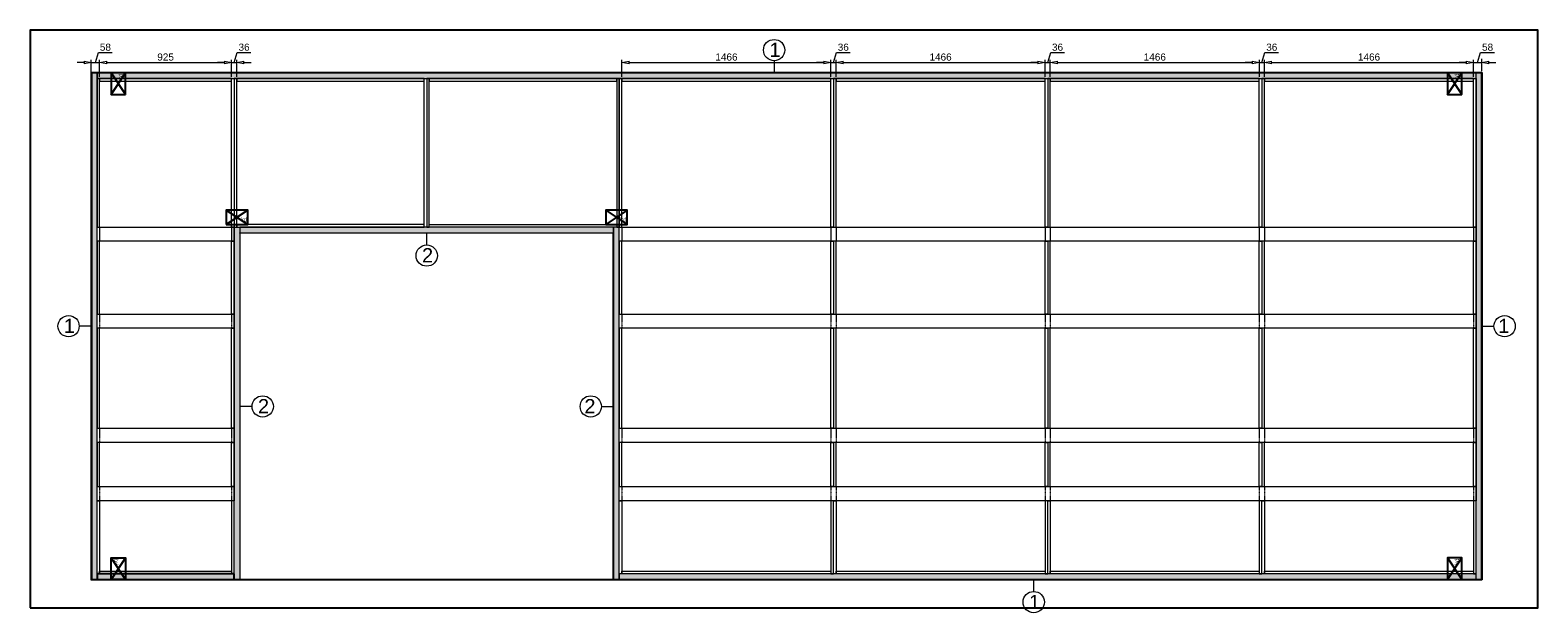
# Model space of a CAD drawing. Header units: millimetres. Extents: x 0 to 331873, y -101826 to 236919.
# Tile 33 of 57: x 148063 to 158633, y 33347 to 37432. Entities that reach past the tile are written whole.
import ezdxf

# ---------------------------------------------------------------- set-up
doc = ezdxf.new("R2010")
doc.units = ezdxf.units.MM
doc.header["$LTSCALE"] = 10
doc.linetypes.add('ACAD_ISO03W100', pattern=[30, 12, -18])
doc.linetypes.add('HIDDEN2', pattern=[0.1875, 0.125, -0.0625])
for name, color, linetype in [('$ dim', 1, 'Continuous'), ('$ symbolen', 8, 'Continuous'), ('40-h', 221, 'Continuous'), ('^ Bwkundig-bestaand', 250, 'Continuous')]:
    doc.layers.add(name, color=color, linetype=linetype)
for name, color, linetype, lineweight in [('40x120', 6, 'Continuous', 0), ('^ 0-Hout', 86, 'Continuous', 0), ('^ 0-Staal', 50, 'Continuous', 0)]:
    doc.layers.add(name, color=color, linetype=linetype, lineweight=lineweight)
doc.layers.add('omtrekwand', color=3, linetype='Continuous', plot=False)
doc.layers.get('$ dim').off()
doc.styles.add('Arial', font='arial.ttf')
doc.styles.get("Standard").update_dxf_attribs({"font": 'arial.ttf'})
doc.dimstyles.new('dim-08', dxfattribs={"dimscale": 20, "dimtxt": 2.5, "dimasz": 2.5, "dimexe": 1.25, "dimexo": 0.625, "dimtad": 1, "dimdec": 0, "dimtxsty": 'Arial', "dimblk": 'CLOSEDBLANK', "dimcen": 3, "dimclrd": 252, "dimclre": 252, "dimclrt": 7, "dimadec": 0, "dimazin": 0, "dimtfac": 1, "dimtdec": 0, "dimtmove": 0, "dimatfit": 3, "dimldrblk": 'CLOSEDBLANK', "dimfxl": 10, "dimfxlon": 1, "dimlwd": 0, "dimlwe": 0, "dimarcsym": 0})

# ---------------------------------------------------------------- blocks, each defined once
blk = doc.blocks.new('kabeldoorvoer')
at = {"layer": '$ symbolen'}
blk.add_lwpolyline([(-150, 0), (0, 0), (0, 100), (-150, 100)], close=True, dxfattribs=at)
blk.add_lwpolyline([(-150, 100), (0, 0), (0, 100), (-150, 0)], dxfattribs=at)
at = {"layer": '$ symbolen', "insert": (-48, 50), "char_height": 30, "attachment_point": 1}
blk.add_mtext_dynamic_manual_height_columns('kd', width=55.9, gutter_width=12.5, heights=[0], dxfattribs=at)
blk = doc.blocks.new('staal_02_rechts')
at = {"layer": '^ 0-Staal'}
blk.add_lwpolyline([(82, 0), (0, 0)], dxfattribs=at)
blk.add_circle((157, 0), 74.7, dxfattribs=at)
at = {"layer": '^ 0-Staal', "insert": (124, 52), "char_height": 100, "attachment_point": 1}
blk.add_mtext_dynamic_manual_height_columns('2', width=136.03, gutter_width=12.5, heights=[0], dxfattribs=at)
blk = doc.blocks.new('staal_02_links')
at = {"layer": '^ 0-Staal'}
blk.add_lwpolyline([(-82, 0), (0, 0)], dxfattribs=at)
blk.add_circle((-157, 0), 74.7, dxfattribs=at)
at = {"layer": '^ 0-Staal', "insert": (-124, 52), "char_height": 100, "attachment_point": 3}
blk.add_mtext_dynamic_manual_height_columns('2', width=136.03, gutter_width=12.5, heights=[0], dxfattribs=at)
blk = doc.blocks.new('staal_02_onder')
at = {"layer": '^ 0-Staal'}
blk.add_lwpolyline([(0, -82), (0, 0)], dxfattribs=at)
blk.add_circle((0, -157), 74.7, dxfattribs=at)
at = {"layer": '^ 0-Staal', "insert": (-33, -105), "char_height": 100, "attachment_point": 1}
blk.add_mtext_dynamic_manual_height_columns('2', width=136.03, gutter_width=12.5, heights=[0], dxfattribs=at)
blk = doc.blocks.new('staal_01')
at = {"layer": '^ 0-Staal'}
blk.add_lwpolyline([(0, 82), (0, 0)], dxfattribs=at)
blk.add_circle((0, 157), 74.7, dxfattribs=at)
at = {"layer": '^ 0-Staal', "insert": (-33, 209), "char_height": 100, "attachment_point": 1}
blk.add_mtext_dynamic_manual_height_columns('1', width=136.03, gutter_width=12.5, heights=[0], dxfattribs=at)
blk = doc.blocks.new('staal_01_onder')
at = {"layer": '^ 0-Staal'}
blk.add_lwpolyline([(157857, 52616), (157857, 52699)], dxfattribs=at)
blk.add_circle((157857, 52542), 74.7, dxfattribs=at)
at = {"layer": '^ 0-Staal', "insert": (157824, 52593), "char_height": 100, "attachment_point": 1}
blk.add_mtext_dynamic_manual_height_columns('1', width=136.03, gutter_width=12.5, heights=[0], dxfattribs=at)
blk = doc.blocks.new('_ClosedBlank')
at = {"color": 0, "linetype": 'ByBlock', "lineweight": -2}
for p, q in [((-1, 0.17), (0, 0)), ((-1, 0.17), (-1, -0.17)), ((0, 0), (-1, -0.17))]:
    blk.add_line(p, q, dxfattribs=at)
blk = doc.blocks.new('*D283')
at = {"layer": '^ 0-Hout', "color": 252, "linetype": 'ACAD_ISO03W100', "lineweight": 0, "transparency": 16777216}
for p, q in [((148550, 37104), (148550, 37230)), ((149476, 37104), (149476, 37230))]:
    blk.add_line(p, q, dxfattribs=at)
at = {"layer": '^ 0-Hout', "color": 252, "lineweight": 0, "transparency": 16777216}
blk.add_line((148600, 37205), (149426, 37205), dxfattribs=at)
at = {"layer": 'Defpoints', "color": 0, "transparency": 16777216}
for p in [(149476, 37205), (148550, 37092), (149476, 37092)]:
    blk.add_point(p, dxfattribs=at)
at = {"layer": '^ 0-Hout', "color": 252, "lineweight": 0, "transparency": 16777216, "xscale": 50, "yscale": 50, "zscale": 50, "rotation": 180}
blk.add_blockref('_ClosedBlank', (148550, 37205), dxfattribs=at)
at = {"layer": '^ 0-Hout', "color": 252, "lineweight": 0, "transparency": 16777216, "xscale": 50, "yscale": 50, "zscale": 50}
blk.add_blockref('_ClosedBlank', (149476, 37205), dxfattribs=at)
at = {"layer": '^ 0-Hout', "color": 7, "transparency": 16777216, "insert": (149013, 37243), "char_height": 50, "attachment_point": 5, "style": 'Arial'}
blk.add_mtext('925', dxfattribs=at)
blk = doc.blocks.new('*D284')
at = {"layer": '^ 0-Hout', "color": 252, "linetype": 'ACAD_ISO03W100', "lineweight": 0, "transparency": 16777216}
for p, q in [((149476, 37104), (149476, 37230)), ((149512, 37104), (149512, 37230))]:
    blk.add_line(p, q, dxfattribs=at)
at = {"layer": '^ 0-Hout', "color": 252, "lineweight": 0, "transparency": 16777216}
for p, q in [((149494, 37205), (149514, 37274)), ((149514, 37274), (149611, 37274)), ((149426, 37205), (149376, 37205)), ((149476, 37205), (149512, 37205)), ((149476, 37205), (149512, 37205)), ((149562, 37205), (149612, 37205))]:
    blk.add_line(p, q, dxfattribs=at)
at = {"layer": 'Defpoints', "color": 0, "transparency": 16777216}
for p in [(149512, 37205), (149476, 37092), (149512, 37092)]:
    blk.add_point(p, dxfattribs=at)
at = {"layer": '^ 0-Hout', "color": 252, "lineweight": 0, "transparency": 16777216, "xscale": 50, "yscale": 50, "zscale": 50}
blk.add_blockref('_ClosedBlank', (149476, 37205), dxfattribs=at)
at = {"layer": '^ 0-Hout', "color": 252, "lineweight": 0, "transparency": 16777216, "xscale": 50, "yscale": 50, "zscale": 50, "rotation": 180}
blk.add_blockref('_ClosedBlank', (149512, 37205), dxfattribs=at)
at = {"layer": '^ 0-Hout', "color": 7, "transparency": 16777216, "insert": (149563, 37312), "char_height": 50, "attachment_point": 5, "style": 'Arial'}
blk.add_mtext('36', dxfattribs=at)
blk = doc.blocks.new('*D285')
at = {"layer": '^ 0-Hout', "color": 252, "linetype": 'ACAD_ISO03W100', "lineweight": 0, "transparency": 16777216}
for p, q in [((155179, 37104), (155179, 37230)), ((155215, 37104), (155215, 37230))]:
    blk.add_line(p, q, dxfattribs=at)
at = {"layer": '^ 0-Hout', "color": 252, "lineweight": 0, "transparency": 16777216}
for p, q in [((155197, 37205), (155218, 37274)), ((155218, 37274), (155314, 37274)), ((155129, 37205), (155079, 37205)), ((155179, 37205), (155215, 37205)), ((155179, 37205), (155215, 37205)), ((155265, 37205), (155315, 37205))]:
    blk.add_line(p, q, dxfattribs=at)
at = {"layer": 'Defpoints', "color": 0, "transparency": 16777216}
for p in [(155215, 37205), (155179, 37092), (155215, 37092)]:
    blk.add_point(p, dxfattribs=at)
at = {"layer": '^ 0-Hout', "color": 252, "lineweight": 0, "transparency": 16777216, "xscale": 50, "yscale": 50, "zscale": 50}
blk.add_blockref('_ClosedBlank', (155179, 37205), dxfattribs=at)
at = {"layer": '^ 0-Hout', "color": 252, "lineweight": 0, "transparency": 16777216, "xscale": 50, "yscale": 50, "zscale": 50, "rotation": 180}
blk.add_blockref('_ClosedBlank', (155215, 37205), dxfattribs=at)
at = {"layer": '^ 0-Hout', "color": 7, "transparency": 16777216, "insert": (155266, 37312), "char_height": 50, "attachment_point": 5, "style": 'Arial'}
blk.add_mtext('36', dxfattribs=at)
blk = doc.blocks.new('*D286')
at = {"layer": '^ 0-Hout', "color": 252, "linetype": 'ACAD_ISO03W100', "lineweight": 0, "transparency": 16777216}
for p, q in [((156717, 37104), (156717, 37230)), ((158182, 37104), (158182, 37230))]:
    blk.add_line(p, q, dxfattribs=at)
at = {"layer": '^ 0-Hout', "color": 252, "lineweight": 0, "transparency": 16777216}
blk.add_line((156767, 37205), (158132, 37205), dxfattribs=at)
at = {"layer": 'Defpoints', "color": 0, "transparency": 16777216}
for p in [(158182, 37205), (156717, 37092), (158182, 37092)]:
    blk.add_point(p, dxfattribs=at)
at = {"layer": '^ 0-Hout', "color": 252, "lineweight": 0, "transparency": 16777216, "xscale": 50, "yscale": 50, "zscale": 50, "rotation": 180}
blk.add_blockref('_ClosedBlank', (156717, 37205), dxfattribs=at)
at = {"layer": '^ 0-Hout', "color": 252, "lineweight": 0, "transparency": 16777216, "xscale": 50, "yscale": 50, "zscale": 50}
blk.add_blockref('_ClosedBlank', (158182, 37205), dxfattribs=at)
at = {"layer": '^ 0-Hout', "color": 7, "transparency": 16777216, "insert": (157450, 37243), "char_height": 50, "attachment_point": 5, "style": 'Arial'}
blk.add_mtext('1466', dxfattribs=at)
blk = doc.blocks.new('*D295')
at = {"layer": '^ 0-Hout', "color": 252, "linetype": 'ACAD_ISO03W100', "lineweight": 0, "transparency": 16777216}
for p, q in [((158182, 37104), (158182, 37230)), ((158240, 37144), (158240, 37230))]:
    blk.add_line(p, q, dxfattribs=at)
at = {"layer": '^ 0-Hout', "color": 252, "lineweight": 0, "transparency": 16777216}
for p, q in [((158211, 37205), (158232, 37274)), ((158232, 37274), (158329, 37274)), ((158132, 37205), (158082, 37205)), ((158182, 37205), (158240, 37205)), ((158182, 37205), (158240, 37205)), ((158290, 37205), (158340, 37205))]:
    blk.add_line(p, q, dxfattribs=at)
at = {"layer": 'Defpoints', "color": 0, "transparency": 16777216}
for p in [(158240, 37205), (158240, 37132), (158182, 37092)]:
    blk.add_point(p, dxfattribs=at)
at = {"layer": '^ 0-Hout', "color": 252, "lineweight": 0, "transparency": 16777216, "xscale": 50, "yscale": 50, "zscale": 50}
blk.add_blockref('_ClosedBlank', (158182, 37205), dxfattribs=at)
at = {"layer": '^ 0-Hout', "color": 252, "lineweight": 0, "transparency": 16777216, "xscale": 50, "yscale": 50, "zscale": 50, "rotation": 180}
blk.add_blockref('_ClosedBlank', (158240, 37205), dxfattribs=at)
at = {"layer": '^ 0-Hout', "color": 7, "transparency": 16777216, "insert": (158281, 37312), "char_height": 50, "attachment_point": 5, "style": 'Arial'}
blk.add_mtext('58', dxfattribs=at)
blk = doc.blocks.new('*D287')
at = {"layer": '^ 0-Hout', "color": 252, "linetype": 'ACAD_ISO03W100', "lineweight": 0, "transparency": 16777216}
for p, q in [((148492, 37104), (148492, 37230)), ((148550, 37104), (148550, 37230))]:
    blk.add_line(p, q, dxfattribs=at)
at = {"layer": '^ 0-Hout', "color": 252, "lineweight": 0, "transparency": 16777216}
for p, q in [((148521, 37205), (148542, 37274)), ((148542, 37274), (148639, 37274)), ((148442, 37205), (148392, 37205)), ((148492, 37205), (148550, 37205)), ((148492, 37205), (148550, 37205)), ((148600, 37205), (148650, 37205))]:
    blk.add_line(p, q, dxfattribs=at)
at = {"layer": 'Defpoints', "color": 0, "transparency": 16777216}
for p in [(148550, 37205), (148492, 37092), (148550, 37092)]:
    blk.add_point(p, dxfattribs=at)
at = {"layer": '^ 0-Hout', "color": 252, "lineweight": 0, "transparency": 16777216, "xscale": 50, "yscale": 50, "zscale": 50}
blk.add_blockref('_ClosedBlank', (148492, 37205), dxfattribs=at)
at = {"layer": '^ 0-Hout', "color": 252, "lineweight": 0, "transparency": 16777216, "xscale": 50, "yscale": 50, "zscale": 50, "rotation": 180}
blk.add_blockref('_ClosedBlank', (148550, 37205), dxfattribs=at)
at = {"layer": '^ 0-Hout', "color": 7, "transparency": 16777216, "insert": (148591, 37312), "char_height": 50, "attachment_point": 5, "style": 'Arial'}
blk.add_mtext('58', dxfattribs=at)
blk = doc.blocks.new('*D288')
at = {"layer": '^ 0-Hout', "color": 252, "linetype": 'ACAD_ISO03W100', "lineweight": 0, "transparency": 16777216}
for p, q in [((156681, 37104), (156681, 37230)), ((156717, 37104), (156717, 37230))]:
    blk.add_line(p, q, dxfattribs=at)
at = {"layer": '^ 0-Hout', "color": 252, "lineweight": 0, "transparency": 16777216}
for p, q in [((156699, 37205), (156719, 37274)), ((156719, 37274), (156816, 37274)), ((156631, 37205), (156581, 37205)), ((156681, 37205), (156717, 37205)), ((156681, 37205), (156717, 37205)), ((156767, 37205), (156817, 37205))]:
    blk.add_line(p, q, dxfattribs=at)
at = {"layer": 'Defpoints', "color": 0, "transparency": 16777216}
for p in [(156717, 37205), (156681, 37092), (156717, 37092)]:
    blk.add_point(p, dxfattribs=at)
at = {"layer": '^ 0-Hout', "color": 252, "lineweight": 0, "transparency": 16777216, "xscale": 50, "yscale": 50, "zscale": 50}
blk.add_blockref('_ClosedBlank', (156681, 37205), dxfattribs=at)
at = {"layer": '^ 0-Hout', "color": 252, "lineweight": 0, "transparency": 16777216, "xscale": 50, "yscale": 50, "zscale": 50, "rotation": 180}
blk.add_blockref('_ClosedBlank', (156717, 37205), dxfattribs=at)
at = {"layer": '^ 0-Hout', "color": 7, "transparency": 16777216, "insert": (156768, 37312), "char_height": 50, "attachment_point": 5, "style": 'Arial'}
blk.add_mtext('36', dxfattribs=at)
blk = doc.blocks.new('*D289')
at = {"layer": '^ 0-Hout', "color": 252, "linetype": 'ACAD_ISO03W100', "lineweight": 0, "transparency": 16777216}
for p, q in [((155215, 37104), (155215, 37230)), ((156681, 37104), (156681, 37230))]:
    blk.add_line(p, q, dxfattribs=at)
at = {"layer": '^ 0-Hout', "color": 252, "lineweight": 0, "transparency": 16777216}
blk.add_line((155265, 37205), (156631, 37205), dxfattribs=at)
at = {"layer": 'Defpoints', "color": 0, "transparency": 16777216}
for p in [(156681, 37205), (155215, 37092), (156681, 37092)]:
    blk.add_point(p, dxfattribs=at)
at = {"layer": '^ 0-Hout', "color": 252, "lineweight": 0, "transparency": 16777216, "xscale": 50, "yscale": 50, "zscale": 50, "rotation": 180}
blk.add_blockref('_ClosedBlank', (155215, 37205), dxfattribs=at)
at = {"layer": '^ 0-Hout', "color": 252, "lineweight": 0, "transparency": 16777216, "xscale": 50, "yscale": 50, "zscale": 50}
blk.add_blockref('_ClosedBlank', (156681, 37205), dxfattribs=at)
at = {"layer": '^ 0-Hout', "color": 7, "transparency": 16777216, "insert": (155948, 37243), "char_height": 50, "attachment_point": 5, "style": 'Arial'}
blk.add_mtext('1466', dxfattribs=at)
blk = doc.blocks.new('stijl')
at = {"layer": '^ 0-Hout'}
for points in [[(0, -1040), (-18, -1040), (-18, 0), (0, 0)], [(0, -1040), (18, -1040), (18, 0), (0, 0)], [(0, -1650), (-18, -1650), (-18, -1140), (0, -1140)], [(0, -1650), (18, -1650), (18, -1140), (0, -1140)], [(0, -2450), (-18, -2450), (-18, -1750), (0, -1750)], [(0, -2450), (18, -2450), (18, -1750), (0, -1750)], [(0, -2860), (-18, -2860), (-18, -2550), (0, -2550)], [(0, -2860), (18, -2860), (18, -2550), (0, -2550)], [(0, -2960), (-18, -2960), (-18, -3470), (0, -3470)], [(0, -2960), (18, -2960), (18, -3470), (0, -3470)]]:
    blk.add_lwpolyline(points, close=True, dxfattribs=at)
at = {"layer": '^ 0-Hout', "linetype": 'HIDDEN2'}
for points in [[(-18, -1040), (-18, -1140)], [(18, -1040), (18, -1140)], [(-18, -1650), (-18, -1750)], [(18, -1650), (18, -1750)], [(-18, -2450), (-18, -2550)], [(18, -2450), (18, -2550)], [(-18, -2860), (-18, -2960)], [(18, -2860), (18, -2960)]]:
    blk.add_lwpolyline(points, dxfattribs=at)
blk = doc.blocks.new('*D308')
at = {"layer": '^ 0-Hout', "color": 252, "linetype": 'ACAD_ISO03W100', "lineweight": 0, "transparency": 16777216}
for p, q in [((153713, 37104), (153713, 37230)), ((155179, 37104), (155179, 37230))]:
    blk.add_line(p, q, dxfattribs=at)
at = {"layer": '^ 0-Hout', "color": 252, "lineweight": 0, "transparency": 16777216}
blk.add_line((153763, 37205), (155129, 37205), dxfattribs=at)
at = {"layer": 'Defpoints', "color": 0, "transparency": 16777216}
for p in [(155179, 37205), (153713, 37092), (155179, 37092)]:
    blk.add_point(p, dxfattribs=at)
at = {"layer": '^ 0-Hout', "color": 252, "lineweight": 0, "transparency": 16777216, "xscale": 50, "yscale": 50, "zscale": 50, "rotation": 180}
blk.add_blockref('_ClosedBlank', (153713, 37205), dxfattribs=at)
at = {"layer": '^ 0-Hout', "color": 252, "lineweight": 0, "transparency": 16777216, "xscale": 50, "yscale": 50, "zscale": 50}
blk.add_blockref('_ClosedBlank', (155179, 37205), dxfattribs=at)
at = {"layer": '^ 0-Hout', "color": 7, "transparency": 16777216, "insert": (154446, 37243), "char_height": 50, "attachment_point": 5, "style": 'Arial'}
blk.add_mtext('1466', dxfattribs=at)
blk = doc.blocks.new('*D309')
at = {"layer": '^ 0-Hout', "color": 252, "linetype": 'ACAD_ISO03W100', "lineweight": 0, "transparency": 16777216}
for p, q in [((153677, 37104), (153677, 37230)), ((153713, 37104), (153713, 37230))]:
    blk.add_line(p, q, dxfattribs=at)
at = {"layer": '^ 0-Hout', "color": 252, "lineweight": 0, "transparency": 16777216}
for p, q in [((153695, 37205), (153716, 37274)), ((153716, 37274), (153813, 37274)), ((153627, 37205), (153577, 37205)), ((153677, 37205), (153713, 37205)), ((153677, 37205), (153713, 37205)), ((153763, 37205), (153813, 37205))]:
    blk.add_line(p, q, dxfattribs=at)
at = {"layer": 'Defpoints', "color": 0, "transparency": 16777216}
for p in [(153713, 37205), (153677, 37092), (153713, 37092)]:
    blk.add_point(p, dxfattribs=at)
at = {"layer": '^ 0-Hout', "color": 252, "lineweight": 0, "transparency": 16777216, "xscale": 50, "yscale": 50, "zscale": 50}
blk.add_blockref('_ClosedBlank', (153677, 37205), dxfattribs=at)
at = {"layer": '^ 0-Hout', "color": 252, "lineweight": 0, "transparency": 16777216, "xscale": 50, "yscale": 50, "zscale": 50, "rotation": 180}
blk.add_blockref('_ClosedBlank', (153713, 37205), dxfattribs=at)
at = {"layer": '^ 0-Hout', "color": 7, "transparency": 16777216, "insert": (153764, 37312), "char_height": 50, "attachment_point": 5, "style": 'Arial'}
blk.add_mtext('36', dxfattribs=at)
blk = doc.blocks.new('*D310')
at = {"layer": '^ 0-Hout', "color": 252, "linetype": 'ACAD_ISO03W100', "lineweight": 0, "transparency": 16777216}
for p, q in [((152212, 37104), (152212, 37230)), ((153677, 37104), (153677, 37230))]:
    blk.add_line(p, q, dxfattribs=at)
at = {"layer": '^ 0-Hout', "color": 252, "lineweight": 0, "transparency": 16777216}
blk.add_line((152262, 37205), (153627, 37205), dxfattribs=at)
at = {"layer": 'Defpoints', "color": 0, "transparency": 16777216}
for p in [(153677, 37205), (152212, 37092), (153677, 37092)]:
    blk.add_point(p, dxfattribs=at)
at = {"layer": '^ 0-Hout', "color": 252, "lineweight": 0, "transparency": 16777216, "xscale": 50, "yscale": 50, "zscale": 50, "rotation": 180}
blk.add_blockref('_ClosedBlank', (152212, 37205), dxfattribs=at)
at = {"layer": '^ 0-Hout', "color": 252, "lineweight": 0, "transparency": 16777216, "xscale": 50, "yscale": 50, "zscale": 50}
blk.add_blockref('_ClosedBlank', (153677, 37205), dxfattribs=at)
at = {"layer": '^ 0-Hout', "color": 7, "transparency": 16777216, "insert": (152945, 37243), "char_height": 50, "attachment_point": 5, "style": 'Arial'}
blk.add_mtext('1466', dxfattribs=at)

msp = doc.modelspace()

# ---------------------------------------------------------------- hatches: boundary and pattern name
at = {"layer": '40-h'}
h = msp.add_hatch(dxfattribs=at)
h.set_pattern_fill('DOTS', color=256)
h.set_pattern_definition([(0, (20000, 0), (0.79375, 1.5875), [0, -1.5875])])
h.paths.add_polyline_path([(158200.37, 33581.71), (158200.37, 33621.71), (152193.71, 33621.71), (152193.71, 33581.71)])
h.paths.add_polyline_path([(152153.71, 33581.71), (152193.71, 33581.71), (152193.71, 36051.71), (152153.71, 36051.71)])
h.paths.add_polyline_path([(152153.71, 36051.71), (149533.71, 36051.71), (149533.71, 36011.71), (152153.71, 36011.71)])
h.paths.add_polyline_path([(149533.71, 33581.71), (149493.71, 33581.71), (149493.71, 36051.71), (149533.71, 36051.71)])
h.paths.add_polyline_path([(148492.37, 33581.71), (148532.37, 33581.71), (148532.37, 37131.71), (148492.37, 37131.71)])
h.paths.add_polyline_path([(158200.37, 37091.71), (158200.37, 37131.71), (148532.37, 37131.71), (148532.37, 37091.71)])
h.paths.add_polyline_path([(158240.37, 33581.71), (158200.37, 33581.71), (158200.37, 37131.71), (158240.37, 37131.71)])
h = msp.add_hatch(dxfattribs=at)
h.set_pattern_fill('DOTS', color=256)
h.paths.add_polyline_path([(149493.71, 33621.71), (148532.37, 33621.71), (148532.37, 33581.71), (149493.71, 33581.71)])

# ---------------------------------------------------------------- linework, layer by layer
msp.add_lwpolyline([(149493.71, 33621.71), (148532.37, 33621.71), (148532.37, 33581.71), (149493.71, 33581.71)], close=True, dxfattribs=at)
at = {"layer": '40x120'}
for points in [[(148492.37, 33581.71), (148532.37, 33581.71), (148532.37, 37131.71), (148492.37, 37131.71)], [(148492.37, 33581.71), (148532.37, 33581.71), (148532.37, 37131.71), (148492.37, 37131.71)], [(148492.37, 33581.71), (148532.37, 33581.71), (148532.37, 37131.71), (148492.37, 37131.71)], [(148492.37, 33581.71), (148532.37, 33581.71), (148532.37, 37131.71), (148492.37, 37131.71)], [(158200.37, 37091.71), (158200.37, 37131.71), (148532.37, 37131.71), (148532.37, 37091.71)], [(158200.37, 37091.71), (158200.37, 37131.71), (148532.37, 37131.71), (148532.37, 37091.71)], [(158240.37, 33581.71), (158200.37, 33581.71), (158200.37, 37131.71), (158240.37, 37131.71)], [(158240.37, 33581.71), (158200.37, 33581.71), (158200.37, 37131.71), (158240.37, 37131.71)], [(158240.37, 33581.71), (158200.37, 33581.71), (158200.37, 37131.71), (158240.37, 37131.71)], [(158240.37, 33581.71), (158200.37, 33581.71), (158200.37, 37131.71), (158240.37, 37131.71)], [(149533.71, 33581.71), (149493.71, 33581.71), (149493.71, 36051.71), (149533.71, 36051.71)], [(149533.71, 33581.71), (149493.71, 33581.71), (149493.71, 36051.71), (149533.71, 36051.71)], [(149533.71, 33581.71), (149493.71, 33581.71), (149493.71, 36051.71), (149533.71, 36051.71)], [(149533.71, 33581.71), (149493.71, 33581.71), (149493.71, 36051.71), (149533.71, 36051.71)], [(152153.71, 36051.71), (149533.71, 36051.71), (149533.71, 36011.71), (152153.71, 36011.71)], [(152153.71, 36051.71), (149533.71, 36051.71), (149533.71, 36011.71), (152153.71, 36011.71)], [(152153.71, 33581.71), (152193.71, 33581.71), (152193.71, 36051.71), (152153.71, 36051.71)], [(152153.71, 33581.71), (152193.71, 33581.71), (152193.71, 36051.71), (152153.71, 36051.71)], [(158200.37, 33581.71), (158200.37, 33621.71), (152193.71, 33621.71), (152193.71, 33581.71)], [(158200.37, 33581.71), (158200.37, 33621.71), (152193.71, 33621.71), (152193.71, 33581.71)]]:
    msp.add_lwpolyline(points, close=True, dxfattribs=at)
at = {"layer": '^ 0-Hout'}
for points in [[(148532.37, 36051.71), (148550.37, 36051.71), (148550.37, 37091.71), (148532.37, 37091.71)], [(149475.71, 37073.71), (149475.71, 37091.71), (148550.37, 37091.71), (148550.37, 37073.71)], [(149493.71, 36051.71), (149475.71, 36051.71), (149475.71, 37091.71), (149493.71, 37091.71)], [(149493.71, 36051.71), (149511.71, 36051.71), (149511.71, 37091.71), (149493.71, 37091.71)], [(150825.71, 37073.71), (150825.71, 37091.71), (149511.71, 37091.71), (149511.71, 37073.71)], [(150843.71, 36051.71), (150825.71, 36051.71), (150825.71, 37091.71), (150843.71, 37091.71)], [(150843.71, 36051.71), (150861.71, 36051.71), (150861.71, 37091.71), (150843.71, 37091.71)], [(152175.71, 37073.71), (152175.71, 37091.71), (150861.71, 37091.71), (150861.71, 37073.71)], [(152193.71, 37091.71), (152175.71, 37091.71), (152175.71, 36051.71), (152193.71, 36051.71)], [(152193.71, 36051.71), (152211.71, 36051.71), (152211.71, 37091.71), (152193.71, 37091.71)], [(153677.37, 37073.71), (153677.37, 37091.71), (152211.71, 37091.71), (152211.71, 37073.71)], [(155179.04, 37073.71), (155179.04, 37091.71), (153713.37, 37091.71), (153713.37, 37073.71)], [(156680.71, 37073.71), (156680.71, 37091.71), (155215.04, 37091.71), (155215.04, 37073.71)], [(158182.37, 37073.71), (158182.37, 37091.71), (156716.71, 37091.71), (156716.71, 37073.71)], [(158200.37, 36051.71), (158182.37, 36051.71), (158182.37, 37091.71), (158200.37, 37091.71)], [(148532.37, 36051.71), (149493.71, 36051.71), (149493.71, 35951.71), (148532.37, 35951.71)], [(150825.71, 36051.71), (150825.71, 36069.71), (149511.71, 36069.71), (149511.71, 36051.71)], [(152175.71, 36069.71), (152175.71, 36051.71), (150861.71, 36051.71), (150861.71, 36069.71)], [(152193.71, 36051.71), (158200.37, 36051.71), (158200.37, 35951.71), (152193.71, 35951.71)], [(148532.37, 35441.71), (148550.37, 35441.71), (148550.37, 35951.71), (148532.37, 35951.71)], [(149493.71, 35441.71), (149475.71, 35441.71), (149475.71, 35951.71), (149493.71, 35951.71)], [(152193.71, 35441.71), (152211.71, 35441.71), (152211.71, 35951.71), (152193.71, 35951.71)], [(158200.37, 35441.71), (158182.37, 35441.71), (158182.37, 35951.71), (158200.37, 35951.71)], [(148532.37, 35441.71), (149493.71, 35441.71), (149493.71, 35341.71), (148532.37, 35341.71)], [(152193.71, 35441.71), (158200.37, 35441.71), (158200.37, 35341.71), (152193.71, 35341.71)], [(148532.37, 34641.71), (148550.37, 34641.71), (148550.37, 35341.71), (148532.37, 35341.71)], [(149493.71, 34641.71), (149475.71, 34641.71), (149475.71, 35341.71), (149493.71, 35341.71)], [(152193.71, 34641.71), (152211.71, 34641.71), (152211.71, 35341.71), (152193.71, 35341.71)], [(158200.37, 34641.71), (158182.37, 34641.71), (158182.37, 35341.71), (158200.37, 35341.71)], [(148532.37, 34641.71), (149493.71, 34641.71), (149493.71, 34541.71), (148532.37, 34541.71)], [(152193.71, 34641.71), (158200.37, 34641.71), (158200.37, 34541.71), (152193.71, 34541.71)], [(148532.37, 34231.71), (148550.37, 34231.71), (148550.37, 34541.71), (148532.37, 34541.71)], [(149493.71, 34231.71), (149475.71, 34231.71), (149475.71, 34541.71), (149493.71, 34541.71)], [(152193.71, 34231.71), (152211.71, 34231.71), (152211.71, 34541.71), (152193.71, 34541.71)], [(158200.37, 34231.71), (158182.37, 34231.71), (158182.37, 34541.71), (158200.37, 34541.71)], [(148532.37, 34231.71), (149493.71, 34231.71), (149493.71, 34131.71), (148532.37, 34131.71)], [(152193.71, 34231.71), (158200.37, 34231.71), (158200.37, 34131.71), (152193.71, 34131.71)], [(148532.37, 34131.71), (148550.37, 34131.71), (148550.37, 33621.71), (148532.37, 33621.71)], [(149493.71, 34131.71), (149475.71, 34131.71), (149475.71, 33621.71), (149493.71, 33621.71)], [(152193.71, 34131.71), (152211.71, 34131.71), (152211.71, 33621.71), (152193.71, 33621.71)], [(158200.37, 34131.71), (158182.37, 34131.71), (158182.37, 33621.71), (158200.37, 33621.71)], [(149475.71, 33639.71), (149475.71, 33621.71), (148550.37, 33621.71), (148550.37, 33639.71)], [(153677.37, 33639.71), (153677.37, 33621.71), (152211.71, 33621.71), (152211.71, 33639.71)], [(155179.04, 33639.71), (155179.04, 33621.71), (153713.37, 33621.71), (153713.37, 33639.71)], [(156680.71, 33639.71), (156680.71, 33621.71), (155215.04, 33621.71), (155215.04, 33639.71)], [(158182.37, 33639.71), (158182.37, 33621.71), (156716.71, 33621.71), (156716.71, 33639.71)]]:
    msp.add_lwpolyline(points, close=True, dxfattribs=at)
at = {"layer": '^ 0-Hout', "linetype": 'HIDDEN2'}
for points in [[(148550.37, 36051.71), (148550.37, 35951.71)], [(149475.71, 36051.71), (149475.71, 35951.71)], [(152211.71, 36051.71), (152211.71, 35951.71)], [(158182.37, 36051.71), (158182.37, 35951.71)], [(148550.37, 35441.71), (148550.37, 35341.71)], [(149475.71, 35441.71), (149475.71, 35341.71)], [(152211.71, 35441.71), (152211.71, 35341.71)], [(158182.37, 35441.71), (158182.37, 35341.71)], [(148550.37, 34641.71), (148550.37, 34541.71)], [(149475.71, 34641.71), (149475.71, 34541.71)], [(152211.71, 34641.71), (152211.71, 34541.71)], [(158182.37, 34641.71), (158182.37, 34541.71)], [(148550.37, 34231.71), (148550.37, 34131.71)], [(149475.71, 34231.71), (149475.71, 34131.71)], [(152211.71, 34231.71), (152211.71, 34131.71)], [(158182.37, 34231.71), (158182.37, 34131.71)]]:
    msp.add_lwpolyline(points, dxfattribs=at)
at = {"layer": '^ 0-Staal'}
for points in [[(148489.37, 33578.71), (148492.37, 33578.71), (148492.37, 37134.71), (148489.37, 37134.71)], [(148492.37, 37134.71), (158240.37, 37134.71), (158240.37, 37131.71), (148492.37, 37131.71)], [(158243.37, 33578.71), (158240.37, 33578.71), (158240.37, 37134.71), (158243.37, 37134.71)], [(149533.71, 36011.71), (152153.71, 36011.71), (152153.71, 36008.71), (149533.71, 36008.71)], [(149533.71, 33578.71), (149536.71, 33578.71), (149536.71, 36008.71), (149533.71, 36008.71)], [(152153.71, 33578.71), (152150.71, 33578.71), (152150.71, 36008.71), (152153.71, 36008.71)], [(148492.37, 33581.71), (149533.71, 33581.71), (149533.71, 33578.71), (148492.37, 33578.71)], [(158240.37, 33581.71), (152153.71, 33581.71), (152153.71, 33578.71), (158240.37, 33578.71)]]:
    msp.add_lwpolyline(points, close=True, dxfattribs=at)
for points in [[(148489.37, 35356.71), (148407.14, 35356.71)], [(158243.37, 35356.71), (158325.6, 35356.71)]]:
    msp.add_lwpolyline(points, dxfattribs=at)
for centre in [(148332.49, 35356.71), (158400.25, 35356.71)]:
    msp.add_circle(centre, 74.65, dxfattribs=at)
at = {"layer": '^ Bwkundig-bestaand', "color": 253}
msp.add_lwpolyline([(148063.37, 33381.71), (158633.37, 33381.71), (158633.37, 37431.71), (148063.37, 37431.71)], close=True, dxfattribs=at)
at = {"layer": 'omtrekwand'}
msp.add_lwpolyline([(148492.37, 33581.71), (158240.37, 33581.71), (158240.37, 37131.71), (148492.37, 37131.71)], close=True, dxfattribs=at)

# ---------------------------------------------------------------- block references
at = {"layer": '$ dim'}
for p in [(153695.37, 37091.71), (155197.04, 37091.71), (156698.71, 37091.71)]:
    msp.add_blockref('stijl', p, dxfattribs=at)
at = {"layer": '$ symbolen'}
for p, rotation in [((148732.37, 37131.71), 90), ((158100.37, 37131.71), 90.00000000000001), ((158100.37, 33731.71), 90.00000000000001)]:
    msp.add_blockref('kabeldoorvoer', p, dxfattribs=dict(at, rotation=rotation))
for p in [(149588.71, 36069.71), (152248.71, 36069.71)]:
    msp.add_blockref('kabeldoorvoer', p, dxfattribs=at)
at = {"layer": '$ symbolen', "xscale": -1, "rotation": 270}
msp.add_blockref('kabeldoorvoer', (148632.37, 33731.71), dxfattribs=at)
at = {"layer": '^ 0-Staal'}
for name, p in [('staal_01', (153279.32, 37134.71)), ('staal_02_onder', (150843.71, 36008.71)), ('staal_02_rechts', (149536.71, 34793.71)), ('staal_02_links', (152150.71, 34793.71)), ('staal_01_onder', (-2757.97, -19119.8))]:
    msp.add_blockref(name, p, dxfattribs=at)

# ---------------------------------------------------------------- texts
at = {"layer": '^ 0-Staal', "char_height": 100}
for insert, attachment_point in [((148299.36, 35408.53), 1), ((158433.39, 35408.53), 3)]:
    msp.add_mtext_dynamic_manual_height_columns('1', width=136.0341, gutter_width=12.5, heights=[0], dxfattribs=dict(at, insert=insert, attachment_point=attachment_point))

# ---------------------------------------------------------------- dimensions: what is measured, and where the dimension line sits
at = {"layer": '^ 0-Hout'}
for base, p1, p2, picture, middle in [((148550.37, 37204.67), (148492.37, 37091.71), (148550.37, 37091.71), '*D287', (148554.66, 37311.97)), ((149511.71, 37204.67), (149475.71, 37091.71), (149511.71, 37091.71), '*D284', (149526.99, 37312.01)), ((153713.37, 37204.67), (153677.37, 37091.71), (153713.37, 37091.71), '*D309', (153728.66, 37312.01)), ((155215.04, 37204.67), (155179.04, 37091.71), (155215.04, 37091.71), '*D285', (155230.33, 37312.01)), ((156716.71, 37204.67), (156680.71, 37091.71), (156716.71, 37091.71), '*D288', (156731.99, 37312.01)), ((158240.37, 37204.67), (158182.37, 37091.71), (158240.37, 37131.71), '*D295', (158244.66, 37311.97)), ((149475.71, 37204.67), (148550.37, 37091.71), (149475.71, 37091.71), '*D283', (149013.04, 37242.7)), ((153677.37, 37204.67), (152211.71, 37091.71), (153677.37, 37091.71), '*D310', (152944.54, 37242.7)), ((155179.04, 37204.67), (153713.37, 37091.71), (155179.04, 37091.71), '*D308', (154446.21, 37242.7)), ((156680.71, 37204.67), (155215.04, 37091.71), (156680.71, 37091.71), '*D289', (155947.87, 37242.7)), ((158182.37, 37204.67), (156716.71, 37091.71), (158182.37, 37091.71), '*D286', (157449.54, 37242.7))]:
    dim = msp.add_linear_dim(base=base, p1=p1, p2=p2, dimstyle='dim-08', override={"dimtmove": 1}, dxfattribs=at)
    dim.commit()
    dim.dimension.update_dxf_attribs({"geometry": picture, "text_midpoint": middle})

doc.saveas('drawing.dxf')
